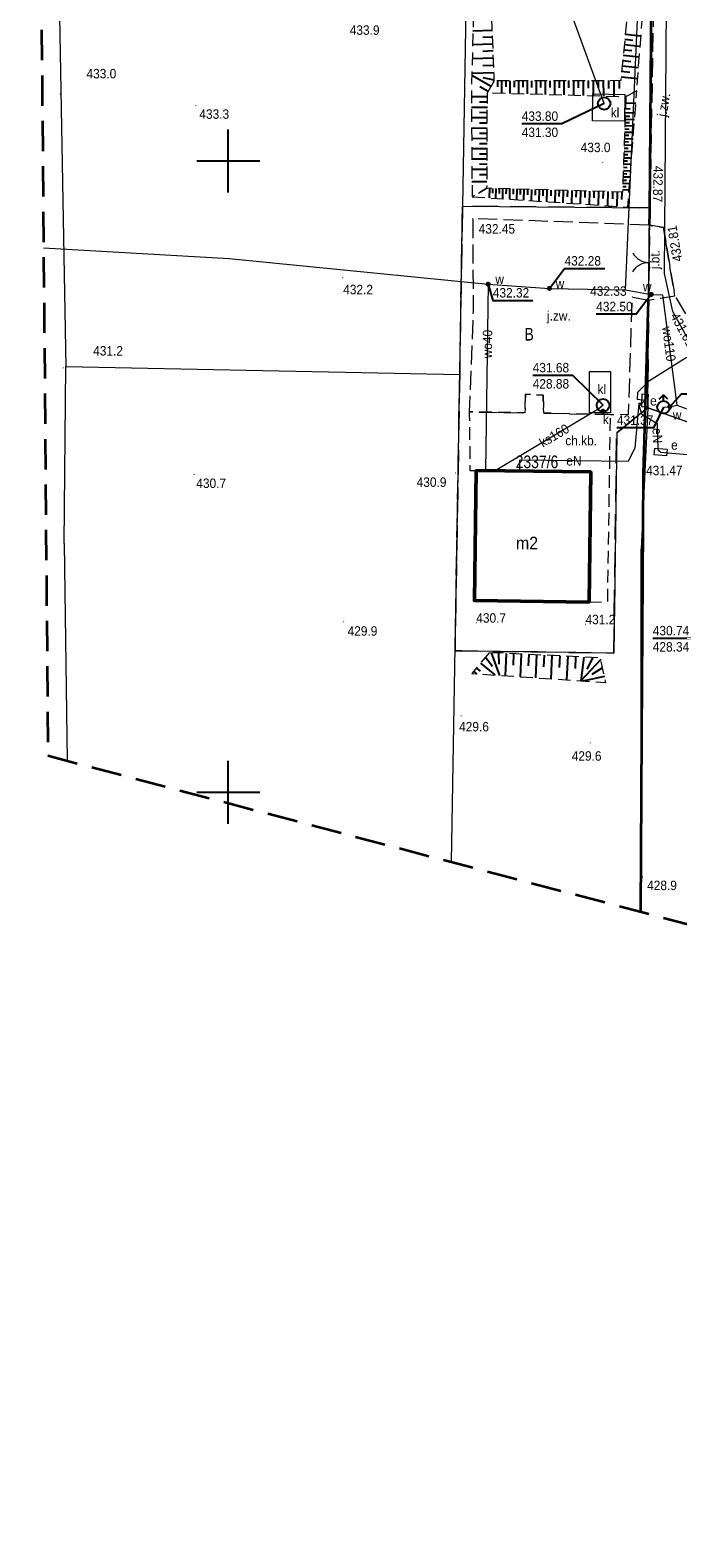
# Model space of a CAD drawing. Header units: metres. Extents: x 7417884 to 7418420, y 5565806 to 5566270.
# Tile 2 of 43: x 7417884 to 7417936, y 5566041 to 5566160. Entities that reach past the tile are written whole.
import ezdxf
from ezdxf.enums import TextEntityAlignment as Align

# ---------------------------------------------------------------- set-up
doc = ezdxf.new("R2010")
doc.units = ezdxf.units.M
for name, pattern in [('1.0_0.5', [1.5, 1, -0.5]), ('1.5_0.5', [2, 1.5, -0.5]), ('2', [0.9, 0.6, -0.3]), ('219-500', [0]), ('egkk-500', [0]), ('otob_500', [0])]:
    doc.linetypes.add(name, pattern=pattern)
for name, color, linetype in [('000 Inne (niezydentyfikowane)', 7, 'Continuous'), ('203-punkt graniczny', 7, 'Continuous'), ('210-oznaczenie konturu użytku gruntowego', 7, 'Continuous'), ('211-numer działki ewidencyjnej', 7, 'Continuous'), ('217-kontur klasyfikacyjny', 7, 'Continuous'), ('218-kontur użytku gruntowego', 7, 'Continuous'), ('219-działka ewidencyjna', 7, 'Continuous'), ('312-budynek ewidencyjny', 7, 'Continuous'), ('312-oznaczenie budynku ewidencyjnego-Atr117', 7, 'Continuous'), ('brama', 7, 'Continuous'), ('chodnik', 7, 'Continuous'), ('chodnik-Atr17', 7, 'Continuous'), ('hydrant', 7, 'Continuous'), ('jezdnia', 7, 'Continuous'), ('jezdnia-Atr17', 7, 'Continuous'), ('kanalizacyjne urządzenie techniczne', 7, 'Continuous'), ('kanalizacyjne urządzenie techniczne-Atr17', 7, 'Continuous'), ('komora podziemna', 7, 'Continuous'), ('ogrodzenie trwałe', 7, 'Continuous'), ('osadnik  szambo', 7, 'Continuous'), ('osadnik  szambo-Atr17', 7, 'Continuous'), ('pikieta naturalna', 7, 'Continuous'), ('pikieta naturalna-Atr2', 7, 'Continuous'), ('pikieta sztuczna', 7, 'Continuous'), ('pikieta sztuczna-Atr2', 7, 'Continuous'), ('przewód elektroenergetyczny podziemny', 7, 'Continuous'), ('przewód elektroenergetyczny podziemny-Atr1', 7, 'Continuous'), ('przewód gazowy', 7, 'Continuous'), ('przewód kanalizacyjny', 7, 'Continuous'), ('przewód kanalizacyjny-Atr1', 7, 'Continuous'), ('przewód wodociągowy', 7, 'Continuous'), ('przewód wodociągowy-Atr1', 7, 'Continuous'), ('Punkt budynku', 7, 'Continuous'), ('rzędna', 7, 'Continuous'), ('rzędna-Atr2', 7, 'Continuous'), ('rzędna-Atr3', 7, 'Continuous'), ('skarpa nieumocniona', 7, 'Continuous'), ('szafa elektroenergetyczna lub kontener', 7, 'Continuous'), ('szafa elektroenergetyczna lub kontener-Atr17', 7, 'Continuous'), ('Zakres', 7, 'Continuous'), ('zasuwa lub zawór', 7, 'Continuous'), ('zasuwa lub zawór-Atr17', 7, 'Continuous')]:
    doc.layers.add(name, color=color, linetype=linetype)
doc.styles.get("Standard").update_dxf_attribs({"font": 'arial.ttf'})
doc.linetypes.add('902-500', pattern='A,3.75,0,[1,ksztalty.shx,S=0.5,R=0,X=0,Y=0],3.75', length=7.5)

# ---------------------------------------------------------------- blocks, each defined once
blk = doc.blocks.new('PUNKTBUD')
at = {"color": 0}
blk.add_circle((0, 0), 0.045, dxfattribs=at)
blk = doc.blocks.new('203')
at = {"linetype": 'Continuous', "lineweight": 0}
h = blk.add_hatch(color=0, dxfattribs=at)
edge = h.paths.add_edge_path()
edge.add_arc((0, 0), 0.045, 0, 360)
blk = doc.blocks.new('PW01')
at = {"linetype": 'Continuous', "lineweight": 13}
h = blk.add_hatch(color=0, dxfattribs=at)
edge = h.paths.add_edge_path()
edge.add_arc((0, 0), 0.045, 0, 360)
blk = doc.blocks.new('US25')
at = {"linetype": 'Continuous', "lineweight": 0}
h = blk.add_hatch(color=0, dxfattribs=at)
edge = h.paths.add_edge_path()
edge.add_arc((0, 0), 0.2, 0, 360)
blk = doc.blocks.new('SUWH')
at = {"color": 0, "linetype": 'Continuous'}
for p in [(-0.354, 0.646), (0, 0.5), (0.354, 0.646)]:
    blk.add_line(p, (0, 1), dxfattribs=at)
blk.add_circle((0, 0), 0.5, dxfattribs=at)
blk = doc.blocks.new('SUKM')
at = {"color": 0, "linetype": 'Continuous'}
blk.add_circle((0, 0), 0.5, dxfattribs=at)
blk = doc.blocks.new('OK02')
at = {"color": 0, "linetype": 'Continuous', "lineweight": 0}
for centre, start, end in [((-1.5, 0), 0, 60), ((1.5, 0), 120, 180)]:
    blk.add_arc(centre, 1.5, start, end, dxfattribs=at)
blk = doc.blocks.new('US18')
at = {"color": 0, "linetype": 'Continuous', "lineweight": 13}
for p, q in [((-0.5, -0.25), (-0.5, 0.25)), ((-0.5, 0.25), (0.5, 0.25)), ((0.5, -0.25), (0.5, 0.25)), ((-0.5, -0.25), (0.5, -0.25))]:
    blk.add_line(p, q, dxfattribs=at)

msp = doc.modelspace()

# ---------------------------------------------------------------- linework, layer by layer
at = {"color": 0}
for p, q in [((7417900, 5566147.5), (7417900, 5566152.5)), ((7417897.5, 5566150), (7417902.5, 5566150)), ((7417900, 5566097.5), (7417900, 5566102.5)), ((7417897.5, 5566100), (7417902.5, 5566100))]:
    msp.add_line(p, q, dxfattribs=at)
at = {"layer": '000 Inne (niezydentyfikowane)', "color": 7, "linetype": 'Continuous', "lineweight": 25, "flags": 128}
for points in [[(7417920.92, 5566160.32), (7417919.38, 5566160.27)], [(7417931.45, 5566160.05), (7417932.68, 5566159.92)], [(7417920.96, 5566159.26), (7417919.35, 5566159.2)], [(7417920.94, 5566159.8), (7417920.15, 5566159.77)], [(7417920.98, 5566158.71), (7417920.16, 5566158.68)], [(7417931.32, 5566158.8), (7417931.96, 5566158.74)], [(7417931.36, 5566159.22), (7417932.62, 5566159.1)], [(7417931.41, 5566159.64), (7417932.03, 5566159.57)], [(7417921, 5566158.15), (7417919.32, 5566158.08)], [(7417921.02, 5566157.57), (7417920.17, 5566157.54)], [(7417931.2, 5566157.53), (7417932.49, 5566157.4)], [(7417931.24, 5566157.96), (7417931.88, 5566157.89)], [(7417931.28, 5566158.38), (7417932.56, 5566158.26)], [(7417921.05, 5566156.99), (7417919.29, 5566156.92)], [(7417920.81, 5566155.9), (7417919.29, 5566156.78)], [(7417921.07, 5566156.39), (7417920.18, 5566156.59)], [(7417921.31, 5566156.35), (7417921.31, 5566155.86)], [(7417921.63, 5566156.35), (7417921.64, 5566155.37)], [(7417921.97, 5566156.35), (7417921.97, 5566155.86)], [(7417922.3, 5566156.35), (7417922.3, 5566155.35)], [(7417922.64, 5566156.35), (7417922.64, 5566155.85)], [(7417922.98, 5566156.35), (7417922.98, 5566155.33)], [(7417923.32, 5566156.35), (7417923.32, 5566155.84)], [(7417923.67, 5566156.35), (7417923.67, 5566155.31)], [(7417924.02, 5566156.35), (7417924.02, 5566155.83)], [(7417924.38, 5566156.35), (7417924.38, 5566155.29)], [(7417924.73, 5566156.35), (7417924.73, 5566155.82)], [(7417925.09, 5566156.35), (7417925.09, 5566155.27)], [(7417925.46, 5566156.35), (7417925.46, 5566155.81)], [(7417925.83, 5566156.35), (7417925.83, 5566155.25)], [(7417926.2, 5566156.36), (7417926.2, 5566155.8)], [(7417926.57, 5566156.36), (7417926.57, 5566155.23)], [(7417926.95, 5566156.36), (7417926.95, 5566155.79)], [(7417927.33, 5566156.36), (7417927.33, 5566155.21)], [(7417927.72, 5566156.36), (7417927.72, 5566155.78)], [(7417928.11, 5566156.36), (7417928.11, 5566155.19)], [(7417928.5, 5566156.36), (7417928.5, 5566155.77)], [(7417928.9, 5566156.36), (7417928.9, 5566155.17)], [(7417929.3, 5566156.36), (7417929.3, 5566155.76)], [(7417929.7, 5566156.36), (7417929.71, 5566155.15)], [(7417930.11, 5566156.36), (7417930.11, 5566155.75)], [(7417930.53, 5566156.36), (7417930.53, 5566155.13)], [(7417930.95, 5566156.36), (7417930.95, 5566155.74)], [(7417931.11, 5566156.67), (7417932.43, 5566156.53)], [(7417931.15, 5566157.1), (7417931.81, 5566157.03)], [(7417920.52, 5566155.08), (7417919.25, 5566155.08)], [(7417920.57, 5566155.49), (7417919.92, 5566155.86)], [(7417920.52, 5566154.24), (7417919.26, 5566154.24)], [(7417920.52, 5566154.66), (7417919.89, 5566154.66)], [(7417931.45, 5566154.15), (7417931.84, 5566154.13)], [(7417931.46, 5566154.6), (7417932.27, 5566154.57)], [(7417920.51, 5566153.41), (7417919.26, 5566153.41)], [(7417920.51, 5566153.82), (7417919.89, 5566153.83)], [(7417920.51, 5566152.99), (7417919.89, 5566153)], [(7417931.4, 5566152.8), (7417932.14, 5566152.77)], [(7417931.41, 5566153.05), (7417931.78, 5566153.04)], [(7417931.42, 5566153.31), (7417932.17, 5566153.28)], [(7417931.43, 5566153.56), (7417931.81, 5566153.55)], [(7417931.44, 5566153.84), (7417932.22, 5566153.81)], [(7417920.51, 5566152.58), (7417919.27, 5566152.59)], [(7417920.51, 5566151.76), (7417919.28, 5566151.77)], [(7417920.51, 5566152.17), (7417919.89, 5566152.17)], [(7417931.36, 5566151.53), (7417931.7, 5566151.52)], [(7417931.37, 5566151.78), (7417932.06, 5566151.76)], [(7417931.38, 5566152.04), (7417931.73, 5566152.03)], [(7417931.39, 5566152.29), (7417932.1, 5566152.27)], [(7417931.4, 5566152.54), (7417931.76, 5566152.53)], [(7417920.5, 5566150.95), (7417919.28, 5566150.95)], [(7417920.5, 5566151.35), (7417919.89, 5566151.35)], [(7417920.5, 5566150.54), (7417919.89, 5566150.54)], [(7417931.33, 5566150.52), (7417931.64, 5566150.51)], [(7417931.34, 5566150.77), (7417931.98, 5566150.75)], [(7417931.35, 5566151.28), (7417932.02, 5566151.26)], [(7417931.35, 5566151.02), (7417931.67, 5566151.01)], [(7417920.5, 5566150.14), (7417919.29, 5566150.14)], [(7417920.5, 5566149.32), (7417919.29, 5566149.33)], [(7417920.5, 5566149.73), (7417919.89, 5566149.74)], [(7417931.29, 5566149.5), (7417931.59, 5566149.49)], [(7417931.29, 5566149.25), (7417931.86, 5566149.23)], [(7417931.3, 5566149.76), (7417931.9, 5566149.74)], [(7417931.31, 5566150.01), (7417931.62, 5566150)], [(7417931.32, 5566150.26), (7417931.94, 5566150.24)], [(7417920.49, 5566148.34), (7417919.3, 5566148.34)], [(7417920.49, 5566148.89), (7417919.9, 5566148.89)], [(7417931.24, 5566147.98), (7417931.5, 5566147.98)], [(7417931.25, 5566148.24), (7417931.78, 5566148.22)], [(7417931.26, 5566148.49), (7417931.53, 5566148.48)], [(7417931.27, 5566148.74), (7417931.82, 5566148.73)], [(7417931.28, 5566149), (7417931.56, 5566148.99)], [(7417920.68, 5566147.83), (7417920.65, 5566147.07)], [(7417920.93, 5566147.83), (7417920.92, 5566147.44)], [(7417921.2, 5566147.82), (7417921.17, 5566147.04)], [(7417921.46, 5566147.81), (7417921.45, 5566147.42)], [(7417921.73, 5566147.81), (7417921.71, 5566147)], [(7417922, 5566147.8), (7417921.99, 5566147.39)], [(7417922.28, 5566147.79), (7417922.26, 5566146.97)], [(7417922.56, 5566147.78), (7417922.55, 5566147.37)], [(7417922.84, 5566147.77), (7417922.82, 5566146.93)], [(7417923.13, 5566147.77), (7417923.12, 5566147.34)], [(7417923.42, 5566147.76), (7417923.39, 5566146.89)], [(7417923.71, 5566147.75), (7417923.7, 5566147.31)], [(7417924.01, 5566147.74), (7417923.98, 5566146.85)], [(7417924.31, 5566147.73), (7417924.3, 5566147.28)], [(7417924.62, 5566147.72), (7417924.59, 5566146.81)], [(7417924.92, 5566147.72), (7417924.91, 5566147.25)], [(7417925.24, 5566147.71), (7417925.21, 5566146.77)], [(7417925.55, 5566147.7), (7417925.54, 5566147.23)], [(7417925.88, 5566147.69), (7417925.85, 5566146.73)], [(7417926.2, 5566147.68), (7417926.19, 5566147.19)], [(7417926.53, 5566147.67), (7417926.5, 5566146.69)], [(7417926.86, 5566147.66), (7417926.85, 5566147.16)], [(7417927.2, 5566147.65), (7417927.17, 5566146.64)], [(7417927.54, 5566147.64), (7417927.53, 5566147.13)], [(7417927.89, 5566147.63), (7417927.86, 5566146.6)], [(7417928.24, 5566147.62), (7417928.23, 5566147.1)], [(7417928.6, 5566147.61), (7417928.57, 5566146.55)], [(7417928.96, 5566147.6), (7417928.94, 5566147.07)], [(7417929.32, 5566147.59), (7417929.29, 5566146.5)], [(7417929.69, 5566147.58), (7417929.67, 5566147.03)], [(7417930.06, 5566147.57), (7417930.03, 5566146.46)], [(7417930.44, 5566147.56), (7417930.42, 5566147)], [(7417930.81, 5566147.55), (7417930.78, 5566146.41)], [(7417931.17, 5566147.54), (7417931.15, 5566146.96)], [(7417931.24, 5566147.73), (7417931.75, 5566147.71)], [(7417920.82, 5566111.05), (7417921.47, 5566109.26)], [(7417921.41, 5566111.03), (7417921.44, 5566110.14)], [(7417922, 5566111), (7417921.92, 5566109.23)], [(7417922.6, 5566110.97), (7417922.55, 5566110.08)], [(7417923.19, 5566110.94), (7417923.11, 5566109.15)], [(7417923.8, 5566110.91), (7417923.75, 5566110.01)], [(7417924.4, 5566110.89), (7417924.32, 5566109.07)], [(7417919.65, 5566109.83), (7417919.94, 5566109.59)], [(7417919.98, 5566110.23), (7417921.1, 5566109.29)], [(7417920.37, 5566110.69), (7417920.92, 5566109.98)], [(7417925.02, 5566110.86), (7417924.97, 5566109.94)], [(7417925.63, 5566110.83), (7417925.55, 5566108.99)], [(7417926.25, 5566110.8), (7417926.21, 5566109.87)], [(7417926.88, 5566110.77), (7417926.79, 5566108.9)], [(7417927.51, 5566110.74), (7417927.47, 5566109.8)], [(7417928.16, 5566110.71), (7417927.92, 5566108.82)], [(7417929.5, 5566110.51), (7417927.92, 5566108.82)], [(7417928.87, 5566110.68), (7417928.4, 5566109.75)], [(7417929.64, 5566109.85), (7417928.78, 5566109.34)], [(7417919.44, 5566109.59), (7417919.69, 5566109.38)], [(7417929.79, 5566109.18), (7417928.08, 5566108.81)]]:
    msp.add_lwpolyline(points, dxfattribs=at)
at = {"layer": '217-kontur klasyfikacyjny', "color": 92, "linetype": 'egkk-500', "lineweight": 18, "flags": 128}
for points in [[(7417933.36, 5566146.28), (7417933.6, 5566172.02)], [(7417918.33, 5566133.15), (7417918.55, 5566146.42)], [(7417918.55, 5566146.42), (7417933.36, 5566146.28)], [(7417917.96, 5566111.2), (7417918.33, 5566133.15)], [(7417933.22, 5566130.46), (7417930.76, 5566128.48)], [(7417939.93, 5566128.04), (7417933.22, 5566130.46)], [(7417930.76, 5566128.48), (7417930.53, 5566111.03)], [(7417930.53, 5566111.03), (7417917.96, 5566111.2)]]:
    msp.add_lwpolyline(points, dxfattribs=at)
at = {"layer": '218-kontur użytku gruntowego', "color": 3, "linetype": '1.0_0.5', "lineweight": 18, "ltscale": 2, "flags": 128}
for points in [[(7417933.6, 5566172.02), (7417933.36, 5566146.28)], [(7417933.36, 5566146.28), (7417933.6, 5566172.02)], [(7417918.55, 5566146.42), (7417918.33, 5566133.15)], [(7417918.33, 5566133.15), (7417918.55, 5566146.42)], [(7417933.36, 5566146.28), (7417918.55, 5566146.42)], [(7417918.55, 5566146.42), (7417933.36, 5566146.28)], [(7417933.22, 5566130.46), (7417933.36, 5566146.28)], [(7417933.36, 5566146.28), (7417933.22, 5566130.46)], [(7417918.33, 5566133.15), (7417917.96, 5566111.2)], [(7417917.96, 5566111.2), (7417918.33, 5566133.15)], [(7417930.76, 5566128.48), (7417933.22, 5566130.46)], [(7417933.22, 5566130.46), (7417930.76, 5566128.48)], [(7417933.22, 5566130.46), (7417939.93, 5566128.04)], [(7417939.93, 5566128.04), (7417933.22, 5566130.46)], [(7417930.53, 5566111.03), (7417930.76, 5566128.48)], [(7417930.76, 5566128.48), (7417930.53, 5566111.03)], [(7417917.96, 5566111.2), (7417930.53, 5566111.03)], [(7417930.53, 5566111.03), (7417917.96, 5566111.2)]]:
    msp.add_lwpolyline(points, dxfattribs=at)
at = {"layer": '219-działka ewidencyjna', "color": 7, "linetype": '219-500', "lineweight": 18, "flags": 128}
for points in [[(7417919.72, 5566215.06), (7417918.56, 5566146.42)], [(7417933.84, 5566198.84), (7417933.36, 5566146.28)], [(7417885.97, 5566197.92), (7417887.14, 5566133.71)], [(7417918.33, 5566133.1), (7417918.56, 5566146.42)], [(7417918.56, 5566146.42), (7417933.36, 5566146.28)], [(7417933.22, 5566130.46), (7417933.36, 5566146.28)], [(7417887.01, 5566119.71), (7417887.14, 5566133.71)], [(7417887.14, 5566133.71), (7417918.33, 5566133.1)], [(7417933.22, 5566130.46), (7417932.71, 5566119.25)], [(7417947.35, 5566125.36), (7417933.22, 5566130.46)]]:
    msp.add_lwpolyline(points, dxfattribs=at)
at = {"layer": '219-działka ewidencyjna', "color": 7, "linetype": '219-500', "lineweight": 18}
for points in [[(7417917.68, 5566094.48), (7417918.33, 5566133.1)], [(7417887.01, 5566119.71), (7417887.23, 5566102.5)], [(7417932.7, 5566090.52), (7417932.71, 5566119.25)]]:
    msp.add_lwpolyline(points, dxfattribs=at)
at = {"layer": '312-budynek ewidencyjny', "color": 7, "linetype": 'Continuous', "lineweight": 50, "flags": 128}
for points in [[(7417919.49, 5566115.18), (7417919.63, 5566125.49)], [(7417919.63, 5566125.49), (7417928.72, 5566125.37)], [(7417928.72, 5566125.37), (7417928.57, 5566115.06)], [(7417928.57, 5566115.06), (7417919.49, 5566115.18)]]:
    msp.add_lwpolyline(points, dxfattribs=at)
at = {"layer": 'brama', "color": 7, "linetype": 'otob_500', "lineweight": 18, "flags": 128}
msp.add_lwpolyline([(7417933.28, 5566138.98), (7417933.36, 5566144.91)], dxfattribs=at)
at = {"layer": 'chodnik', "color": 7, "linetype": '1.0_0.5', "lineweight": 18, "flags": 128}
msp.add_lwpolyline([(7417928.57, 5566115.06), (7417930.05, 5566115.1), (7417930.27, 5566129.91), (7417924.98, 5566130.03), (7417924.93, 5566131.45), (7417923.54, 5566131.53), (7417923.49, 5566130.05), (7417919.09, 5566130.13), (7417919.09, 5566129.93), (7417919.14, 5566125.48), (7417919.63, 5566125.49), (7417928.72, 5566125.37)], close=True, dxfattribs=at)
at = {"layer": 'jezdnia', "color": 7, "linetype": '1.5_0.5', "lineweight": 18, "flags": 128}
for points in [[(7418031.82, 5566104.75), (7418023.52, 5566107.01), (7418015.39, 5566109.54), (7418008.66, 5566111.88), (7418000.97, 5566114.35), (7417992.84, 5566116.79), (7417989.14, 5566117.91), (7417983.57, 5566119.74), (7417979.09, 5566121.18), (7417977.38, 5566122.29), (7417977.08, 5566123.65), (7417977.11, 5566124.45), (7417976.67, 5566127.72), (7417973.49, 5566127.79), (7417973.08, 5566124.5), (7417971.88, 5566123.75), (7417970.14, 5566123.74), (7417968.67, 5566123.97), (7417968.55, 5566125.54), (7417962.09, 5566127.5), (7417962.16, 5566125.97), (7417952.02, 5566129.41), (7417947.37, 5566131.38), (7417944.11, 5566133.28), (7417940.94, 5566136.57), (7417937.25, 5566146.15), (7417936.65, 5566153.82), (7417937.17, 5566182.38), (7417937.37, 5566201.25), (7417937.46, 5566203.15), (7417937.9, 5566212.37), (7417937.8, 5566218.49), (7417941.11, 5566219.86), (7417941.03, 5566222.13), (7417941, 5566222.98), (7417937.08, 5566223.49), (7417936.87, 5566225.59), (7417932.73, 5566225.63), (7417932.69, 5566225.36), (7417932.84, 5566221.11), (7417932.91, 5566219.54), (7417932.91, 5566219.38), (7417934.62, 5566218.28), (7417934.42, 5566214.77), (7417935.02, 5566213.05), (7417934.67, 5566200.06), (7417934.36, 5566192.92), (7417933.73, 5566181.99), (7417933.76, 5566167), (7417933.36, 5566144.91), (7417934.47, 5566144.74), (7417935.36, 5566139.31), (7417937.8, 5566135.23), (7417941.71, 5566130.56), (7417945.01, 5566128.01), (7417947.69, 5566127.12), (7417952.01, 5566125.78), (7417960.93, 5566123.11), (7417968.74, 5566120.91), (7417973.05, 5566119.46), (7417982.3, 5566116.53), (7417991.85, 5566113.87), (7417999.84, 5566111.25), (7418006.13, 5566108.97), (7418014.33, 5566106.16), (7418022.98, 5566103.54), (7418031.13, 5566101.12)], [(7417933.28, 5566138.98), (7417933.36, 5566144.91), (7417919.36, 5566145.44), (7417919.39, 5566138.11), (7417919.09, 5566130.13), (7417923.49, 5566130.05), (7417923.54, 5566131.53), (7417924.93, 5566131.45), (7417924.98, 5566130.03), (7417930.27, 5566129.91), (7417931.7, 5566129.94), (7417932, 5566139.23)], [(7417934.47, 5566144.74), (7417933.36, 5566144.91), (7417933.28, 5566138.98), (7417935.36, 5566139.31)]]:
    msp.add_lwpolyline(points, close=True, dxfattribs=at)
at = {"layer": 'komora podziemna', "color": 34, "linetype": 'Continuous', "lineweight": 18, "flags": 128}
for points in [[(7417928.88, 5566155.31), (7417931.41, 5566155.26), (7417931.37, 5566153.14), (7417928.84, 5566153.18)], [(7417928.61, 5566133.33), (7417930.26, 5566133.33), (7417930.26, 5566130.04), (7417928.61, 5566130.04)]]:
    msp.add_lwpolyline(points, close=True, dxfattribs=at)
at = {"layer": 'ogrodzenie trwałe', "color": 7, "linetype": '902-500', "lineweight": 35, "flags": 128}
for points in [[(7417933.39, 5566145.93), (7417933.55, 5566166.69), (7417933.73, 5566181.99)], [(7417933.36, 5566144.91), (7417933.38, 5566145.93)], [(7417932.88, 5566125.2), (7417933.28, 5566138.98)]]:
    msp.add_lwpolyline(points, dxfattribs=at)
at = {"layer": 'ogrodzenie trwałe', "color": 7, "linetype": '902-500', "lineweight": 35}
msp.add_lwpolyline([(7417932.67, 5566090.53), (7417932.74, 5566104.56), (7417932.88, 5566125.2)], dxfattribs=at)
at = {"layer": 'przewód elektroenergetyczny podziemny', "color": 1, "linetype": 'Continuous', "lineweight": 18, "flags": 128}
for points in [[(7417932.98, 5566131.04), (7417932.41, 5566131.1), (7417932.44, 5566131.7), (7417933.35, 5566132.61), (7417936.04, 5566134.31), (7417941.84, 5566137.46), (7417943.72, 5566138.41), (7417944.15, 5566138.68), (7417944.46, 5566139.07), (7417944.94, 5566158.3), (7417945.9, 5566181.25)], [(7417932.98, 5566131.04), (7417932.72, 5566130.79), (7417932.51, 5566130.79), (7417932.21, 5566127.29), (7417931.68, 5566126.2), (7417923.07, 5566126.3), (7417923.07, 5566125.45)], [(7417932.98, 5566131.04), (7417932.78, 5566130.81), (7417932.55, 5566130.58), (7417932.73, 5566129.98), (7417933.96, 5566129.2), (7417934.02, 5566127.11), (7417934.23, 5566126.95)], [(7417934.23, 5566126.93), (7417940.54, 5566126.37), (7417940.81, 5566118.09), (7417944.02, 5566108.15), (7417944.52, 5566106.61)]]:
    msp.add_lwpolyline(points, dxfattribs=at)
at = {"layer": 'przewód gazowy', "color": 52, "linetype": 'Continuous', "lineweight": 18}
msp.add_lwpolyline([(7418021.91, 5566100.5), (7418013.66, 5566102.38), (7418005.08, 5566104.4), (7417998.25, 5566105.92), (7417995.89, 5566106.61), (7417986.32, 5566109.92), (7417979.31, 5566112), (7417972.83, 5566114.32), (7417961.96, 5566118.02), (7417954.46, 5566120.48), (7417947.32, 5566123.09), (7417942.34, 5566125.15), (7417935.21, 5566138.09), (7417934.54, 5566141.1), (7417934.7, 5566162.24)], dxfattribs=at)
at = {"layer": 'przewód kanalizacyjny', "color": 34, "linetype": 'Continuous', "lineweight": 18, "flags": 128}
for points in [[(7417929.77, 5566154.55), (7417921.67, 5566176.77)], [(7417929.68, 5566130.65), (7417929.35, 5566130.36), (7417921.14, 5566125.47)]]:
    msp.add_lwpolyline(points, dxfattribs=at)
at = {"layer": 'przewód wodociągowy', "color": 5, "linetype": 'Continuous', "lineweight": 18}
msp.add_lwpolyline([(7417885.37, 5566143.12), (7417900.08, 5566142.28), (7417920.58, 5566140.24), (7417925.43, 5566139.91), (7417931.47, 5566139.8), (7417932.4, 5566161.17), (7417933.16, 5566171.97), (7417933.69, 5566202.17), (7417933.91, 5566213.28)], dxfattribs=at)
at = {"layer": 'przewód wodociągowy', "color": 5, "linetype": 'Continuous', "lineweight": 18, "flags": 128}
for points in [[(7417920.58, 5566140.24), (7417920.37, 5566125.48)], [(7417931.47, 5566139.8), (7417933.5, 5566139.43), (7417934.4, 5566139.39), (7417935.53, 5566130.65), (7417939.02, 5566129.4), (7417973.35, 5566117.08), (7417974.17, 5566116.79), (7417976.19, 5566116.06)], [(7417934.47, 5566130.49), (7417934.97, 5566130.54), (7417935.53, 5566130.65)]]:
    msp.add_lwpolyline(points, dxfattribs=at)
at = {"layer": 'rzędna-Atr2', "color": 7, "flags": 128}
for points in [[(7417929.77, 5566154.55), (7417926.41, 5566152.94), (7417923.24, 5566152.94)], [(7417925.43, 5566139.91), (7417926.63, 5566141.48), (7417929.81, 5566141.48)], [(7417920.58, 5566140.24), (7417920.95, 5566138.95), (7417924.13, 5566138.95)], [(7417933.5, 5566139.43), (7417932.31, 5566137.86), (7417929.14, 5566137.86)], [(7417929.68, 5566130.65), (7417927.29, 5566133.02), (7417924.11, 5566133.02)], [(7417934.97, 5566130.54), (7417935.89, 5566131.55), (7417938.8, 5566131.55)], [(7417934.47, 5566130.49), (7417933.67, 5566128.86), (7417930.78, 5566128.86)], [(7417938.85, 5566112.41), (7417936.83, 5566112.19), (7417933.62, 5566112.19)]]:
    msp.add_lwpolyline(points, dxfattribs=at)
at = {"layer": 'skarpa nieumocniona', "color": 7, "linetype": '1.0_0.5', "lineweight": 18, "flags": 128}
for points in [[(7417920.69, 5566176.51), (7417918.75, 5566176.05), (7417919.58, 5566167.66), (7417919.25, 5566155.27), (7417919.31, 5566147.16), (7417920.49, 5566147.84), (7417920.52, 5566155.4), (7417921.07, 5566156.35), (7417920.66, 5566166.88), (7417921.77, 5566168.61), (7417921.05, 5566172.9)], [(7417920.69, 5566176.51), (7417918.75, 5566176.05), (7417919.58, 5566167.66), (7417919.25, 5566155.27), (7417919.31, 5566147.16), (7417920.49, 5566147.84), (7417920.52, 5566155.4), (7417921.07, 5566156.35), (7417920.66, 5566166.88), (7417921.77, 5566168.61), (7417921.05, 5566172.9)], [(7417921.07, 5566156.35), (7417920.52, 5566155.4), (7417931.48, 5566155.1), (7417932.35, 5566155.55), (7417933.22, 5566166.93), (7417932.13, 5566166.94), (7417931.08, 5566156.36)], [(7417921.07, 5566156.35), (7417920.52, 5566155.4), (7417931.48, 5566155.1), (7417932.35, 5566155.55), (7417933.22, 5566166.93), (7417932.13, 5566166.94), (7417931.08, 5566156.36)], [(7417919.31, 5566147.16), (7417931.64, 5566146.35), (7417932.35, 5566155.55), (7417931.48, 5566155.1), (7417931.23, 5566147.54), (7417920.49, 5566147.84)], [(7417919.31, 5566147.16), (7417931.64, 5566146.35), (7417932.35, 5566155.55), (7417931.48, 5566155.1), (7417931.23, 5566147.54), (7417920.49, 5566147.84)], [(7417920.68, 5566111.06), (7417919.29, 5566109.41), (7417929.89, 5566108.69), (7417929.47, 5566110.65)], [(7417920.68, 5566111.06), (7417919.29, 5566109.41), (7417929.89, 5566108.69), (7417929.47, 5566110.65)]]:
    msp.add_lwpolyline(points, close=True, dxfattribs=at)
at = {"layer": 'Zakres', "color": 5, "linetype": '2', "lineweight": 35, "ltscale": 4, "flags": 128}
msp.add_lwpolyline([(7417885.72, 5566102.9), (7418148.19, 5566033.76), (7418303.95, 5566019.62), (7418308.97, 5565858.6), (7418310.47, 5565827.92), (7418402.78, 5565828.69), (7418418.97, 5565829.27), (7418398.66, 5566106.08), (7418342.22, 5566106.08), (7418321.76, 5566106.08), (7418301.3, 5566104.66), (7418135.84, 5566120.54), (7418007.43, 5566263.06), (7417967.57, 5566263.77), (7417884.31, 5566264.47)], close=True, dxfattribs=at)

# ---------------------------------------------------------------- block references
at = {"layer": '203-punkt graniczny', "color": 7, "linetype": 'Continuous', "lineweight": 18}
for p in [(7417918.56, 5566146.42), (7417933.36, 5566146.28), (7417887.14, 5566133.71), (7417918.33, 5566133.1), (7417933.22, 5566130.46), (7417887.01, 5566119.71), (7417932.71, 5566119.25)]:
    msp.add_blockref('203', p, dxfattribs=at)
at = {"layer": 'brama', "color": 7, "linetype": 'Continuous', "lineweight": 18, "rotation": 89.227}
msp.add_blockref('OK02', (7417933.32, 5566141.95), dxfattribs=at)
at = {"layer": 'hydrant', "color": 5, "linetype": 'Continuous', "lineweight": 18}
msp.add_blockref('SUWH', (7417934.47, 5566130.49), dxfattribs=at)
at = {"layer": 'kanalizacyjne urządzenie techniczne', "color": 34, "linetype": 'Continuous', "lineweight": 18}
msp.add_blockref('US25', (7417929.67, 5566130.18), dxfattribs=at)
at = {"layer": 'osadnik  szambo', "color": 34, "linetype": 'Continuous', "lineweight": 18}
for p in [(7417929.77, 5566154.55), (7417929.68, 5566130.65)]:
    msp.add_blockref('SUKM', p, dxfattribs=at)
at = {"layer": 'pikieta naturalna', "color": 7, "linetype": 'Continuous', "lineweight": 13}
for p in [(7417886.69, 5566155.3), (7417897.42, 5566154.38), (7417929.66, 5566149.89), (7417909.06, 5566140.74), (7417886.93, 5566133.62), (7417897.3, 5566125.16), (7417918, 5566125.29), (7417909.14, 5566113.49), (7417919.64, 5566113.43), (7417928.29, 5566113.31), (7417918.45, 5566106.05), (7417928.67, 5566103.91), (7417932.82, 5566093.27)]:
    msp.add_blockref('PW01', p, dxfattribs=at)
at = {"layer": 'pikieta sztuczna', "color": 7, "linetype": 'Continuous', "lineweight": 13}
for p in [(7417933.39, 5566145.93), (7417919.36, 5566145.44), (7417934.47, 5566144.74), (7417932, 5566139.23), (7417932.88, 5566125.2)]:
    msp.add_blockref('PW01', p, dxfattribs=at)
at = {"layer": 'Punkt budynku', "color": 5, "linetype": 'Continuous', "lineweight": 18}
for p in [(7417919.63, 5566125.49), (7417928.72, 5566125.37), (7417919.49, 5566115.18), (7417928.57, 5566115.06)]:
    msp.add_blockref('PUNKTBUD', p, dxfattribs=at)
at = {"layer": 'rzędna', "color": 34, "linetype": 'Continuous', "lineweight": 18}
for p in [(7417929.77, 5566154.55), (7417929.68, 5566130.65)]:
    msp.add_blockref('PW01', p, dxfattribs=at)
at = {"layer": 'rzędna', "color": 5, "linetype": 'Continuous', "lineweight": 18}
for p in [(7417920.58, 5566140.24), (7417925.43, 5566139.91), (7417933.5, 5566139.43), (7417934.47, 5566130.49), (7417934.97, 5566130.54)]:
    msp.add_blockref('PW01', p, dxfattribs=at)
at = {"layer": 'rzędna', "color": 52, "linetype": 'Continuous', "lineweight": 18}
msp.add_blockref('PW01', (7417935.21, 5566138.09), dxfattribs=at)
at = {"layer": 'szafa elektroenergetyczna lub kontener', "color": 1, "linetype": 'Continuous', "lineweight": 18}
for p, rotation in [((7417932.98, 5566131.04), 268.181), ((7417934.23, 5566126.93), 175.794)]:
    msp.add_blockref('US18', p, dxfattribs=dict(at, rotation=rotation))
at = {"layer": 'zasuwa lub zawór', "color": 5, "linetype": 'Continuous', "lineweight": 18}
for p in [(7417920.58, 5566140.24), (7417925.43, 5566139.91), (7417933.5, 5566139.43), (7417934.97, 5566130.54)]:
    msp.add_blockref('US25', p, dxfattribs=at)

# ---------------------------------------------------------------- texts
at = {"layer": '210-oznaczenie konturu użytku gruntowego', "color": 3, "linetype": 'Continuous', "lineweight": 18, "width": 0.79}
msp.add_text('B', height=1, dxfattribs=at).set_placement((7417923.46, 5566135.78))
at = {"layer": '211-numer działki ewidencyjnej', "color": 7, "linetype": 'Continuous', "lineweight": 18, "width": 0.79}
msp.add_text('2337/6', height=1, dxfattribs=at).set_placement((7417922.76, 5566126.67), align=Align.TOP_LEFT)
at = {"layer": '312-oznaczenie budynku ewidencyjnego-Atr117', "color": 7, "width": 0.9}
msp.add_text('m2', height=1, dxfattribs=at).set_placement((7417923.66, 5566119.74), align=Align.MIDDLE_CENTER)
at = {"layer": 'chodnik-Atr17', "color": 7, "width": 0.9}
msp.add_text('ch.kb.', height=0.75, dxfattribs=at).set_placement((7417926.69, 5566127.48))
at = {"layer": 'jezdnia-Atr17', "color": 7, "width": 0.9}
for s, rotation, p in [('j.zw.', 80.02, (7417934.69, 5566153.46)), ('j.bt.', 89.227, (7417934.14, 5566141.42))]:
    msp.add_text(s, height=0.75, rotation=rotation, dxfattribs=at).set_placement(p)
msp.add_text('j.zw.', height=0.75, dxfattribs=at).set_placement((7417925.24, 5566137.36))
at = {"layer": 'kanalizacyjne urządzenie techniczne-Atr17', "color": 34, "width": 0.9}
msp.add_text('k', height=0.75, dxfattribs=at).set_placement((7417929.66, 5566129.16))
at = {"layer": 'osadnik  szambo-Atr17', "color": 34, "width": 0.9}
for p in [(7417930.29, 5566153.45), (7417929.24, 5566131.55)]:
    msp.add_text('kl', height=0.75, dxfattribs=at).set_placement(p)
at = {"layer": 'pikieta naturalna-Atr2', "color": 7, "width": 0.9}
for s, p in [('433.9', (7417909.62, 5566159.99)), ('433.0', (7417888.77, 5566156.54)), ('433.3', (7417897.71, 5566153.34)), ('433.0', (7417927.91, 5566150.7)), ('432.2', (7417909.1, 5566139.44)), ('431.2', (7417889.3, 5566134.59)), ('430.7', (7417897.47, 5566124.1)), ('430.9', (7417914.92, 5566124.19)), ('430.7', (7417919.64, 5566113.43)), ('431.2', (7417928.29, 5566113.31)), ('429.9', (7417909.45, 5566112.4)), ('429.6', (7417918.28, 5566104.82)), ('429.6', (7417927.2, 5566102.5)), ('428.9', (7417933.17, 5566092.25))]:
    msp.add_text(s, height=0.75, dxfattribs=at).set_placement(p)
at = {"layer": 'pikieta sztuczna-Atr2', "color": 7, "width": 0.9}
for s, rotation, p in [('432.87', 268.962, (7417934.43, 5566149.61)), ('432.81', 99.308, (7417935.22, 5566141.97))]:
    msp.add_text(s, height=0.75, rotation=rotation, dxfattribs=at).set_placement(p, align=Align.TOP_LEFT)
for s, p in [('432.45', (7417919.83, 5566145)), ('432.33', (7417928.66, 5566140.07))]:
    msp.add_text(s, height=0.75, dxfattribs=at).set_placement(p, align=Align.TOP_LEFT)
msp.add_text('431.47', height=0.75, dxfattribs=at).set_placement((7417933.09, 5566125.11))
at = {"layer": 'przewód elektroenergetyczny podziemny-Atr1', "color": 1, "width": 0.9}
for rotation, p in [(271.644, (7417933.97, 5566128.85)), (359.335, (7417926.77, 5566126.26))]:
    msp.add_text('eN', height=0.75, rotation=rotation, dxfattribs=at).set_placement(p, align=Align.MIDDLE_LEFT)
at = {"layer": 'przewód kanalizacyjny-Atr1', "color": 34, "width": 0.9}
msp.add_text('ks160', height=0.75, rotation=30.778, dxfattribs=at).set_placement((7417924.73, 5566127.61), align=Align.MIDDLE_LEFT)
at = {"layer": 'przewód wodociągowy-Atr1', "color": 5, "width": 0.9}
for s, rotation, p in [('wo40', 89.185, (7417920.5, 5566134.37)), ('wo110', -82.697, (7417934.73, 5566136.89))]:
    msp.add_text(s, height=0.75, rotation=rotation, dxfattribs=at).set_placement(p, align=Align.MIDDLE_LEFT)
at = {"layer": 'rzędna-Atr2', "color": 34, "width": 0.9}
for s, p in [('433.80', (7417923.24, 5566152.95)), ('431.68', (7417924.11, 5566133.03)), ('430.74', (7417933.62, 5566112.2))]:
    msp.add_text(s, height=0.75, dxfattribs=at).set_placement(p, align=Align.BOTTOM_LEFT)
at = {"layer": 'rzędna-Atr2', "color": 5, "width": 0.9}
for s, p in [('432.28', (7417926.63, 5566141.49)), ('432.32', (7417920.95, 5566138.96)), ('432.50', (7417929.14, 5566137.87)), ('431.37', (7417930.78, 5566128.87))]:
    msp.add_text(s, height=0.75, dxfattribs=at).set_placement(p, align=Align.BOTTOM_LEFT)
at = {"layer": 'rzędna-Atr2', "color": 40, "width": 0.9}
msp.add_text('431.61', height=0.75, rotation=298.855, dxfattribs=at).set_placement((7417935.31, 5566137.9), align=Align.MIDDLE_LEFT)
at = {"layer": 'rzędna-Atr3', "color": 34, "width": 0.9}
for s, p in [('431.30', (7417923.24, 5566151.67)), ('428.88', (7417924.11, 5566131.75)), ('428.34', (7417933.62, 5566110.92))]:
    msp.add_text(s, height=0.75, dxfattribs=at).set_placement(p, align=Align.BOTTOM_LEFT)
at = {"layer": 'szafa elektroenergetyczna lub kontener-Atr17', "color": 1, "width": 0.9}
for p in [(7417933.41, 5566130.63), (7417935.07, 5566127.13)]:
    msp.add_text('e', height=0.75, dxfattribs=at).set_placement(p)
at = {"layer": 'zasuwa lub zawór-Atr17', "color": 5, "width": 0.9}
for p in [(7417921.15, 5566140.26), (7417925.93, 5566139.91), (7417932.84, 5566139.68), (7417935.21, 5566129.52)]:
    msp.add_text('w', height=0.75, dxfattribs=at).set_placement(p)

doc.saveas('drawing.dxf')
